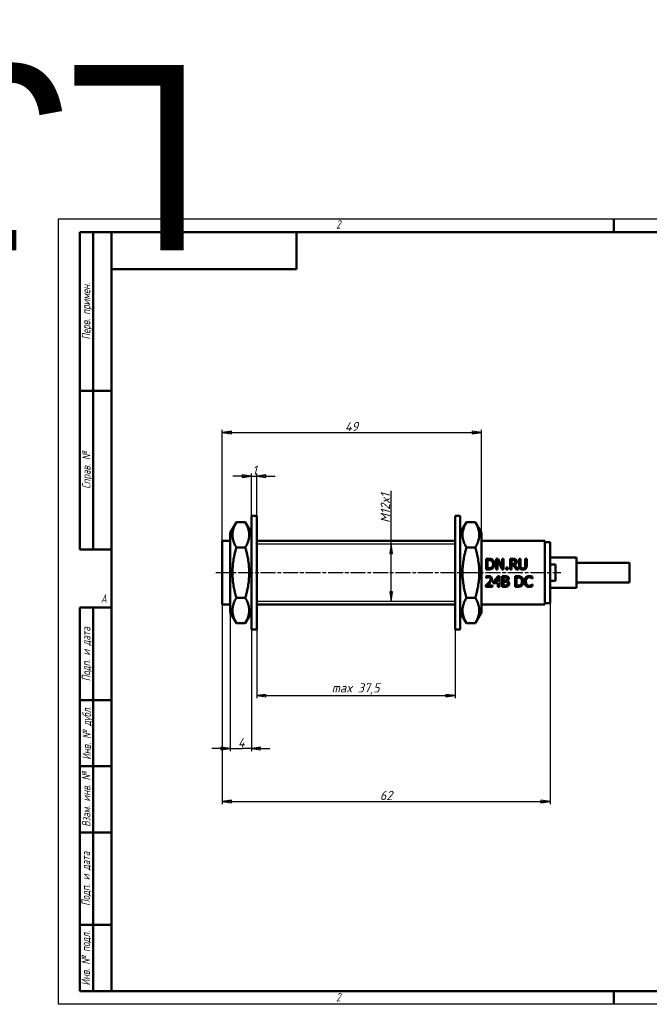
# Model space of a CAD drawing. Header units: millimetres. Extents: x -295 to 855, y -48 to 186.
# Tile 2 of 4: x -7 to 112, y 0 to 186. Entities that reach past the tile are written whole.
import ezdxf
from ezdxf.enums import TextEntityAlignment as Align

# ---------------------------------------------------------------- set-up
doc = ezdxf.new("R2018")
doc.units = ezdxf.units.MM
doc.header["$LTSCALE"] = 0.5
doc.linetypes.add('CHAIN', pattern=[0.7087, 0.4724, -0.0591, 0.1181, -0.0591])
for name, color, linetype, lineweight in [('Видимый контур (ГОСТ)', 7, 'Continuous', 50), ('Кромка (ГОСТ)', 7, 'Continuous', 50), ('Линия резьбы (ГОСТ)', 7, 'Continuous', 25), ('Обозначение (ГОСТ)', 7, 'Continuous', 25), ('Осевая линия (ГОСТ)', 7, 'Continuous', 25), ('Размер (ГОСТ)', 7, 'Continuous', 25), ('Эскизная геометрия (ГОСТ)', 7, 'Continuous', 50)]:
    doc.layers.add(name, color=color, linetype=linetype, lineweight=lineweight)
doc.styles.add('Альтернативный текст (ГОСТ)', font='arial.ttf', dxfattribs={"width": 0.8})
doc.styles.add('Обычный текст (ГОСТ)', font='GOST Common Italic.ttf')
doc.dimstyles.new('Обычный (ГОСТ)', dxfattribs={"dimscale": 0.5, "dimtxt": 3.5, "dimasz": 3.5, "dimexe": 1, "dimexo": 0, "dimgap": 0.5, "dimtad": 1, "dimtxsty": 'Обычный текст (ГОСТ)', "dimblk": 'Filled-1', "dimcen": 0.09, "dimdle": 15, "dimclrd": 256, "dimclre": 256, "dimclrt": 256, "dimazin": 2, "dimtfac": 0.714286, "dimtdec": 3, "dimtmove": 0, "dimatfit": 3, "dimfxl": 1, "dimtolj": 1, "dimlwd": 25, "dimlwe": 25, "dimarcsym": 0})

# ---------------------------------------------------------------- blocks, each defined once
blk = doc.blocks.new('Рамки ГОСТ - Рамка')
at = {"layer": 'Кромка (ГОСТ)', "lineweight": 25}
for p, q in [((0, 0), (0, 297)), ((0, 297), (420, 297)), ((420, 297), (420, 0)), ((420, 0), (0, 0))]:
    blk.add_line(p, q, dxfattribs=at)
at = {"layer": 'Кромка (ГОСТ)'}
for p, q in [((210, 292), (210, 297)), ((415, 292), (20, 292)), ((20, 292), (20, 5)), ((415, 5), (415, 292)), ((20, 5), (415, 5)), ((210, 5), (210, 0))]:
    blk.add_line(p, q, dxfattribs=at)
at = {"layer": 'Кромка (ГОСТ)', "char_height": 3.17, "attachment_point": 1, "style": 'Альтернативный текст (ГОСТ)'}
for s, insert, width in [('\\fGOST Common|b0|i1;{\\H3.1700;2}', (105, 296.5), 5.2328), ('\\fGOST Common|b0|i1;{\\H3.1700;1}', (315.02, 296.44), 5.2327), ('\\fGOST Common|b0|i1;{\\H3.1700;A}', (16, 155), 5.1335), ('\\fGOST Common|b0|i1;{\\H3.1700;A}', (416, 148.5), 5.0704), ('\\fGOST Common|b0|i1;{\\H3.1700;2}', (104.99, 4.3), 5.2328), ('\\fGOST Common|b0|i1;{\\H3.1700;1}', (315, 4.14), 6.6287), ('\\fGOST Common|b0|i1;{\\H3.1700;Формат А3}', (370, 4.39), 25.2103)]:
    blk.add_mtext(s, dxfattribs=dict(at, insert=insert, width=width))
blk = doc.blocks.new('ГОСТ - Доп. графы 1')
at = {"layer": 'Эскизная геометрия (ГОСТ)'}
for p, q in [((-12, 0), (-12, 145)), ((-12, 145), (0, 145)), ((-7, 145), (-7, 0)), ((-12, 110), (-7, 110)), ((-7, 110), (0, 110)), ((-12, 85), (-7, 85)), ((-7, 85), (0, 85)), ((-12, 60), (-7, 60)), ((-7, 60), (0, 60)), ((-12, 25), (-7, 25)), ((-7, 25), (0, 25)), ((0, 0), (-12, 0))]:
    blk.add_line(p, q, dxfattribs=at)
at = {"layer": 'Обозначение (ГОСТ)', "char_height": 3.17, "attachment_point": 5, "rotation": 90, "style": 'Альтернативный текст (ГОСТ)'}
for s, insert, width in [('\\fGOST Common|b0|i1;{\\H3.1700;Подп. и дата}', (-9.37, 127.41), 34.7679), ('\\fGOST Common|b0|i1;{\\H3.1700;Инв. № дубл.}', (-8.95, 97.55), 24.8438), ('\\fGOST Common|b0|i1;{\\H3.1700;Взам. инв. №}', (-9.58, 72.53), 24.8669), ('\\fGOST Common|b0|i1;{\\H3.1700;Подп. и дата}', (-9.5, 42.47), 35.1486), ('\\fGOST Common|b0|i1;{\\H3.1700;Инв. № подл.}', (-9.5, 12.41), 24.9618)]:
    blk.add_mtext(s, dxfattribs=dict(at, insert=insert, width=width))
at = {"layer": 'Обозначение (ГОСТ)', "lineweight": 30, "flags": 17}
for tag, p in [('Подп._и_дата_2', (-3.53, 127.51)), ('Инв._номер_дубликата', (-3.41, 97.47)), ('Взамен_инв._номера', (-3.46, 72.53)), ('Подп._и_дата_1', (-3.42, 42.35)), ('ИНВЕНТАРНЫЙ_НОМЕР', (-3.33, 12.68))]:
    blk.add_attdef(tag, text='', height=3.17, rotation=90, dxfattribs=at).set_placement(p, align=Align.MIDDLE_CENTER)
blk = doc.blocks.new('ГОСТ - Доп. графы 2')
at = {"layer": 'Эскизная геометрия (ГОСТ)'}
for p, q in [((-12, 0), (-12, 120)), ((-12, 120), (0, 120)), ((-7, 0), (-7, 120)), ((-12, 60), (0, 60)), ((0, 0), (-12, 0))]:
    blk.add_line(p, q, dxfattribs=at)
at = {"layer": 'Обозначение (ГОСТ)', "char_height": 3.17, "attachment_point": 5, "rotation": 90, "style": 'Альтернативный текст (ГОСТ)'}
for s, insert, width in [('\\fGOST Common|b0|i1;{\\H3.1700;Перв. примен.}', (-9.19, 90.05), 60.0143), ('\\fGOST Common|b0|i1;{\\H3.1700;Справ. №}', (-9.1, 30), 59.9357)]:
    blk.add_mtext(s, dxfattribs=dict(at, insert=insert, width=width))
at = {"layer": 'Обозначение (ГОСТ)', "lineweight": 30, "flags": 17}
for tag, p in [('Первичная_применяемость', (-3.65, 90.03)), ('Справочный_номер', (-3.55, 30.02))]:
    blk.add_attdef(tag, text='', height=3.17, rotation=90, dxfattribs=at).set_placement(p, align=Align.MIDDLE_CENTER)
blk = doc.blocks.new('ГОСТ - Доп. графы 3')
at = {"layer": 'Эскизная геометрия (ГОСТ)'}
for p, q in [((0, 0), (70, 0)), ((70, 0), (70, -14)), ((70, -14), (0, -14))]:
    blk.add_line(p, q, dxfattribs=at)
at = {"layer": 'Обозначение (ГОСТ)', "lineweight": 30}
blk.add_attdef('ОБОЗНАЧЕНИЕ', text='', height=5, rotation=180, dxfattribs=at).set_placement((34.94, -6.97), align=Align.MIDDLE_CENTER)
blk = doc.blocks.new('Filled-1')
at = {"color": 0}
for p, q in [((0, 0), (-1, 0.14)), ((-1, 0.14), (-1, -0.14)), ((-1, 0), (0, 0)), ((-1, -0.14), (0, 0))]:
    blk.add_line(p, q, dxfattribs=at)
at = {"color": 0, "flags": 128}
blk.add_lwpolyline([(-1, -0.14), (0, 0), (-1, 0.14), (-1, -0.14)], dxfattribs=at)
at = {"color": 0}
blk.add_solid([(-1, -0.14), (0, 0), (-1, 0.14), (-1, -0.14)], dxfattribs=at)
blk = doc.blocks.new('*D9')
at = {"layer": 'Defpoints', "color": 0, "linetype": 'Continuous', "transparency": 16777216}
for p in [(37.45, 70.85), (74.95, 70.85), (74.95, 58.35)]:
    blk.add_point(p, dxfattribs=at)
at = {"layer": 'Размер (ГОСТ)', "linetype": 'Continuous', "lineweight": 25, "transparency": 16777216}
for p, q in [((37.45, 70.85), (37.45, 57.85)), ((74.95, 70.85), (74.95, 57.85)), ((39.2, 58.35), (73.2, 58.35))]:
    blk.add_line(p, q, dxfattribs=at)
at = {"layer": 'Размер (ГОСТ)', "linetype": 'Continuous', "lineweight": 25, "transparency": 16777216, "xscale": 1.75, "yscale": 1.75, "zscale": 1.75, "rotation": 180}
blk.add_blockref('Filled-1', (37.45, 58.35), dxfattribs=at)
at = {"layer": 'Размер (ГОСТ)', "linetype": 'Continuous', "lineweight": 25, "transparency": 16777216, "xscale": 1.75, "yscale": 1.75, "zscale": 1.75}
blk.add_blockref('Filled-1', (74.95, 58.35), dxfattribs=at)
at = {"layer": 'Размер (ГОСТ)', "linetype": 'Continuous', "lineweight": 25, "transparency": 16777216, "insert": (51.62, 60.7), "char_height": 1.75, "attachment_point": 1, "style": 'Обычный текст (ГОСТ)'}
blk.add_mtext('\\A1;\\fGOST Common|b0|i1;{\\H1.7500;max 37,5}', dxfattribs=at)
blk = doc.blocks.new('*D10')
at = {"layer": 'Defpoints', "color": 0, "linetype": 'Continuous', "transparency": 16777216}
for p in [(37.45, 99.85), (36.45, 92.35), (37.45, 92.35)]:
    blk.add_point(p, dxfattribs=at)
at = {"layer": 'Размер (ГОСТ)', "linetype": 'Continuous', "lineweight": 25, "transparency": 16777216}
for p, q in [((34.7, 99.85), (32.95, 99.85)), ((36.45, 92.35), (36.45, 100.35)), ((36.45, 99.85), (37.45, 99.85)), ((37.45, 92.35), (37.45, 100.35)), ((39.2, 99.85), (40.95, 99.85))]:
    blk.add_line(p, q, dxfattribs=at)
at = {"layer": 'Размер (ГОСТ)', "linetype": 'Continuous', "lineweight": 25, "transparency": 16777216, "xscale": 1.75, "yscale": 1.75, "zscale": 1.75}
blk.add_blockref('Filled-1', (36.45, 99.85), dxfattribs=at)
at = {"layer": 'Размер (ГОСТ)', "linetype": 'Continuous', "lineweight": 25, "transparency": 16777216, "xscale": 1.75, "yscale": 1.75, "zscale": 1.75, "rotation": 180}
blk.add_blockref('Filled-1', (37.45, 99.85), dxfattribs=at)
at = {"layer": 'Размер (ГОСТ)', "linetype": 'Continuous', "lineweight": 25, "transparency": 16777216, "insert": (36.63, 101.85), "char_height": 1.75, "attachment_point": 1, "style": 'Обычный текст (ГОСТ)'}
blk.add_mtext('\\A1;1', dxfattribs=at)
blk = doc.blocks.new('*D11')
at = {"layer": 'Defpoints', "color": 0, "linetype": 'Continuous', "transparency": 16777216}
for p in [(32.45, 74.08), (36.45, 70.85), (36.45, 48.35)]:
    blk.add_point(p, dxfattribs=at)
at = {"layer": 'Размер (ГОСТ)', "linetype": 'Continuous', "lineweight": 25, "transparency": 16777216}
for p, q in [((32.45, 74.08), (32.45, 47.85)), ((36.45, 70.85), (36.45, 47.85)), ((30.7, 48.35), (28.95, 48.35)), ((32.45, 48.35), (34.2, 48.35)), ((34.2, 48.35), (34.7, 48.35)), ((36.45, 48.35), (34.7, 48.35)), ((38.2, 48.35), (39.95, 48.35))]:
    blk.add_line(p, q, dxfattribs=at)
at = {"layer": 'Размер (ГОСТ)', "linetype": 'Continuous', "lineweight": 25, "transparency": 16777216, "xscale": 1.75, "yscale": 1.75, "zscale": 1.75}
blk.add_blockref('Filled-1', (32.45, 48.35), dxfattribs=at)
at = {"layer": 'Размер (ГОСТ)', "linetype": 'Continuous', "lineweight": 25, "transparency": 16777216, "xscale": 1.75, "yscale": 1.75, "zscale": 1.75, "rotation": 180}
blk.add_blockref('Filled-1', (36.45, 48.35), dxfattribs=at)
at = {"layer": 'Размер (ГОСТ)', "linetype": 'Continuous', "lineweight": 25, "transparency": 16777216, "insert": (33.91, 50.35), "char_height": 1.75, "attachment_point": 1, "style": 'Обычный текст (ГОСТ)'}
blk.add_mtext('\\A1;4', dxfattribs=at)
blk = doc.blocks.new('*D12')
at = {"layer": 'Defpoints', "color": 0, "linetype": 'Continuous', "transparency": 16777216}
for p in [(79.95, 108.1), (30.95, 87.6), (79.95, 89.13)]:
    blk.add_point(p, dxfattribs=at)
at = {"layer": 'Размер (ГОСТ)', "linetype": 'Continuous', "lineweight": 25, "transparency": 16777216}
for p, q in [((30.95, 87.6), (30.95, 108.6)), ((32.7, 108.1), (78.2, 108.1)), ((79.95, 89.13), (79.95, 108.6))]:
    blk.add_line(p, q, dxfattribs=at)
at = {"layer": 'Размер (ГОСТ)', "linetype": 'Continuous', "lineweight": 25, "transparency": 16777216, "xscale": 1.75, "yscale": 1.75, "zscale": 1.75, "rotation": 180}
blk.add_blockref('Filled-1', (30.95, 108.1), dxfattribs=at)
at = {"layer": 'Размер (ГОСТ)', "linetype": 'Continuous', "lineweight": 25, "transparency": 16777216, "xscale": 1.75, "yscale": 1.75, "zscale": 1.75}
blk.add_blockref('Filled-1', (79.95, 108.1), dxfattribs=at)
at = {"layer": 'Размер (ГОСТ)', "linetype": 'Continuous', "lineweight": 25, "transparency": 16777216, "insert": (54.15, 110.1), "char_height": 1.75, "attachment_point": 1, "style": 'Обычный текст (ГОСТ)'}
blk.add_mtext('\\A1;49', dxfattribs=at)
blk = doc.blocks.new('*D13')
at = {"layer": 'Defpoints', "color": 0, "linetype": 'Continuous', "transparency": 16777216}
for p in [(30.95, 75.6), (92.95, 75.85), (92.95, 38.35)]:
    blk.add_point(p, dxfattribs=at)
at = {"layer": 'Размер (ГОСТ)', "linetype": 'Continuous', "lineweight": 25, "transparency": 16777216}
for p, q in [((30.95, 75.6), (30.95, 37.85)), ((92.95, 75.85), (92.95, 37.85)), ((32.7, 38.35), (91.2, 38.35))]:
    blk.add_line(p, q, dxfattribs=at)
at = {"layer": 'Размер (ГОСТ)', "linetype": 'Continuous', "lineweight": 25, "transparency": 16777216, "xscale": 1.75, "yscale": 1.75, "zscale": 1.75, "rotation": 180}
blk.add_blockref('Filled-1', (30.95, 38.35), dxfattribs=at)
at = {"layer": 'Размер (ГОСТ)', "linetype": 'Continuous', "lineweight": 25, "transparency": 16777216, "xscale": 1.75, "yscale": 1.75, "zscale": 1.75}
blk.add_blockref('Filled-1', (92.95, 38.35), dxfattribs=at)
at = {"layer": 'Размер (ГОСТ)', "linetype": 'Continuous', "lineweight": 25, "transparency": 16777216, "insert": (60.74, 40.35), "char_height": 1.75, "attachment_point": 1, "style": 'Обычный текст (ГОСТ)'}
blk.add_mtext('\\A1;62', dxfattribs=at)
blk = doc.blocks.new('*D14')
at = {"layer": 'Defpoints', "color": 0, "linetype": 'Continuous', "transparency": 16777216}
for p in [(62.9, 87), (63.71, 87), (63.71, 76.21)]:
    blk.add_point(p, dxfattribs=at)
at = {"layer": 'Размер (ГОСТ)', "linetype": 'Continuous', "lineweight": 25, "transparency": 16777216}
for p, q in [((62.9, 87), (62.9, 97.05)), ((62.9, 77.96), (62.9, 85.25))]:
    blk.add_line(p, q, dxfattribs=at)
at = {"layer": 'Размер (ГОСТ)', "linetype": 'Continuous', "lineweight": 25, "transparency": 16777216, "xscale": 1.75, "yscale": 1.75, "zscale": 1.75}
for p, rotation in [((62.9, 87), 90), ((62.9, 76.21), 270)]:
    blk.add_blockref('Filled-1', p, dxfattribs=dict(at, rotation=rotation))
at = {"layer": 'Размер (ГОСТ)', "linetype": 'Continuous', "lineweight": 25, "transparency": 16777216, "insert": (60.9, 89.95), "char_height": 1.75, "attachment_point": 1, "rotation": 90, "style": 'Обычный текст (ГОСТ)'}
blk.add_mtext('\\A1; \\fGOST Common|b0|i1;{\\H1.7500;M12x1}', dxfattribs=at)

msp = doc.modelspace()

# ---------------------------------------------------------------- linework, layer by layer
at = {"layer": 'Видимый контур (ГОСТ)'}
for p, q in [((36.451, 70.855), (36.451, 92.355)), ((36.451, 92.355), (37.451, 92.355)), ((37.451, 70.855), (37.451, 92.355)), ((74.951, 70.855), (74.951, 92.355)), ((74.951, 92.355), (75.951, 92.355)), ((75.951, 70.855), (75.951, 92.355)), ((32.451, 89.131), (33.606, 91.131)), ((33.606, 91.131), (35.296, 91.131)), ((36.451, 89.131), (35.296, 91.131)), ((75.951, 89.131), (77.106, 91.131)), ((77.106, 91.131), (78.796, 91.131)), ((79.951, 89.131), (78.796, 91.131)), ((30.951, 87.605), (30.951, 75.605)), ((32.451, 87.605), (30.951, 87.605)), ((32.451, 89.131), (32.451, 74.079)), ((37.451, 87.605), (74.951, 87.605)), ((79.951, 74.079), (79.951, 89.131)), ((79.951, 87.605), (91.951, 87.605)), ((91.951, 75.605), (91.951, 87.605)), ((33.606, 86.368), (35.296, 86.368)), ((77.106, 86.368), (78.796, 86.368)), ((91.951, 87.355), (92.951, 87.355)), ((92.951, 81.605), (92.951, 87.355)), ((81.299, 84.223), (80.843, 84.223)), ((80.843, 82.223), (80.843, 84.223)), ((81.109, 83.993), (81.109, 82.453)), ((81.109, 83.993), (81.312, 83.993)), ((83.086, 84.223), (82.709, 84.223)), ((82.709, 82.223), (82.709, 84.223)), ((83.842, 82.223), (82.957, 83.948)), ((82.957, 83.948), (82.957, 82.223)), ((83.086, 84.223), (83.892, 82.64)), ((84.14, 84.223), (83.892, 84.223)), ((83.892, 82.64), (83.892, 84.223)), ((84.14, 84.223), (84.14, 82.223)), ((85.894, 84.223), (85.378, 84.223)), ((85.378, 82.223), (85.378, 84.223)), ((85.644, 83.993), (85.908, 83.993)), ((85.644, 83.993), (85.644, 83.241)), ((87.061, 82.975), (87.061, 84.223)), ((87.326, 84.223), (87.061, 84.223)), ((87.326, 84.223), (87.326, 82.975)), ((88.508, 84.223), (88.242, 84.223)), ((88.242, 82.969), (88.242, 84.223)), ((88.508, 84.223), (88.508, 82.975)), ((92.951, 84.48), (97.951, 84.48)), ((97.951, 78.73), (97.951, 84.48)), ((80.843, 82.223), (81.304, 82.223)), ((81.312, 82.453), (81.109, 82.453)), ((82.709, 82.223), (82.957, 82.223)), ((83.842, 82.223), (84.14, 82.223)), ((84.918, 82.606), (84.597, 82.606)), ((84.597, 82.223), (84.597, 82.606)), ((84.597, 82.223), (84.918, 82.223)), ((84.918, 82.606), (84.918, 82.223)), ((85.378, 82.223), (85.644, 82.223)), ((85.877, 83.241), (85.644, 83.241)), ((85.644, 83.019), (85.949, 83.019)), ((85.644, 83.019), (85.644, 82.223)), ((86.581, 82.223), (85.949, 83.019)), ((86.215, 83.093), (86.926, 82.223)), ((86.581, 82.223), (86.926, 82.223)), ((92.951, 83.164), (93.951, 83.164)), ((93.951, 80.046), (93.951, 83.164)), ((97.951, 83.48), (107.951, 83.48)), ((107.951, 79.73), (107.951, 83.48)), ((80.829, 80.567), (80.829, 80.852)), ((80.829, 80.567), (80.843, 80.567)), ((82.195, 79.899), (83.09, 80.93)), ((83.078, 80.614), (82.406, 79.833)), ((83.078, 79.833), (83.078, 80.614)), ((83.336, 80.93), (83.09, 80.93)), ((83.336, 80.93), (83.336, 79.833)), ((83.845, 78.93), (83.845, 80.93)), ((84.375, 80.93), (83.845, 80.93)), ((84.111, 80.703), (84.365, 80.703)), ((84.111, 80.703), (84.111, 80.118)), ((84.412, 80.118), (84.111, 80.118)), ((84.827, 80.052), (84.827, 80.042)), ((86.78, 80.93), (86.325, 80.93)), ((86.325, 78.93), (86.325, 80.93)), ((86.591, 80.7), (86.591, 79.16)), ((86.591, 80.7), (86.793, 80.7)), ((89.573, 80.476), (89.594, 80.476)), ((89.594, 80.797), (89.594, 80.476)), ((92.951, 75.855), (92.951, 81.605)), ((92.951, 80.046), (93.951, 80.046)), ((80.787, 78.93), (80.787, 79.214)), ((80.787, 78.93), (82.02, 78.93)), ((82.02, 79.162), (81.038, 79.162)), ((82.02, 79.162), (82.02, 78.93)), ((82.195, 79.617), (82.195, 79.899)), ((82.195, 79.617), (83.078, 79.617)), ((83.078, 79.833), (82.406, 79.833)), ((83.078, 78.93), (83.078, 79.617)), ((83.078, 78.93), (83.336, 78.93)), ((83.574, 79.833), (83.336, 79.833)), ((83.336, 79.617), (83.574, 79.617)), ((83.336, 79.617), (83.336, 78.93)), ((83.574, 79.833), (83.574, 79.617)), ((83.845, 78.93), (84.419, 78.93)), ((84.111, 79.896), (84.412, 79.896)), ((84.111, 79.896), (84.111, 79.157)), ((84.326, 79.157), (84.111, 79.157)), ((86.325, 78.93), (86.785, 78.93)), ((86.793, 79.16), (86.591, 79.16)), ((89.594, 79.384), (89.574, 79.384)), ((89.594, 79.384), (89.594, 79.066)), ((92.951, 78.73), (97.951, 78.73)), ((97.951, 79.73), (107.951, 79.73)), ((33.606, 76.842), (35.296, 76.842)), ((77.106, 76.842), (78.796, 76.842)), ((32.451, 75.605), (30.951, 75.605)), ((37.451, 75.605), (74.951, 75.605)), ((79.951, 75.605), (91.951, 75.605)), ((91.951, 75.855), (92.951, 75.855)), ((32.451, 74.079), (33.606, 72.079)), ((36.451, 74.079), (35.296, 72.079)), ((75.951, 74.079), (77.106, 72.079)), ((79.951, 74.079), (78.796, 72.079)), ((33.606, 72.079), (35.296, 72.079)), ((36.451, 70.855), (37.451, 70.855)), ((74.951, 70.855), (75.951, 70.855)), ((77.106, 72.079), (78.796, 72.079))]:
    msp.add_line(p, q, dxfattribs=at)
for points in [[(33.606, 91.131), (32.231, 88.75), (33.606, 86.368)], [(35.296, 86.368), (36.671, 88.75), (35.296, 91.131)], [(77.106, 91.131), (75.731, 88.75), (77.106, 86.368)], [(78.796, 86.368), (80.171, 88.75), (78.796, 91.131)], [(33.606, 86.368), (32.231, 81.605), (33.606, 76.842)], [(35.296, 76.842), (36.671, 81.605), (35.296, 86.368)], [(77.106, 86.368), (75.731, 81.605), (77.106, 76.842)], [(78.796, 76.842), (80.171, 81.605), (78.796, 86.368)], [(33.606, 76.842), (32.231, 74.46), (33.606, 72.079)], [(35.296, 72.079), (36.671, 74.46), (35.296, 76.842)], [(77.106, 76.842), (75.731, 74.46), (77.106, 72.079)], [(78.796, 72.079), (80.171, 74.46), (78.796, 76.842)]]:
    msp.add_rational_spline(points, [1.02083452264, 1.17875817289, 1.02083452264], degree=2, dxfattribs=at)
for points, knots in [([(82.015, 84.064), (81.94, 84.113), (81.855, 84.149), (81.724, 84.186), (81.664, 84.201), (81.527, 84.215), (81.484, 84.218), (81.419, 84.221), (81.396, 84.222), (81.36, 84.223), (81.348, 84.223), (81.323, 84.223), (81.311, 84.223), (81.299, 84.223)], [-0.11421901, -0.11421901, -0.11421901, -0.11421901, -0.05588649, -0.05588649, -0.02693115, -0.02693115, -0.0143559, -0.0143559, -0.00737909, -0.00737909, -0.00369896, -0.00369896, 0, 0, 0, 0]), ([(81.312, 83.993), (81.471, 83.993), (81.563, 83.976), (81.694, 83.946), (81.769, 83.915), (81.84, 83.873)], [-0.040486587, -0.040486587, -0.040486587, -0.040486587, -0.02513991, -0.02513991, 0, 0, 0, 0]), ([(81.84, 83.873), (81.893, 83.841), (81.939, 83.802), (82.019, 83.708), (82.051, 83.655), (82.126, 83.482), (82.143, 83.353), (82.143, 83.225)], [-0.078296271, -0.078296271, -0.078296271, -0.078296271, -0.059318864, -0.059318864, -0.039833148, -0.039833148, 0, 0, 0, 0]), ([(82.42, 83.221), (82.42, 83.323), (82.411, 83.425), (82.366, 83.612), (82.334, 83.694), (82.231, 83.872), (82.158, 83.958), (82.049, 84.041), (82.032, 84.053), (82.015, 84.064)], [-0.10282662, -0.10282662, -0.10282662, -0.10282662, -0.07123069, -0.07123069, -0.04238143, -0.04238143, -0.0064008, -0.0064008, 0, 0, 0, 0]), ([(86.403, 84.118), (86.371, 84.138), (86.338, 84.155), (86.27, 84.184), (86.236, 84.194), (86.158, 84.209), (86.106, 84.215), (86.036, 84.22), (86.009, 84.221), (85.968, 84.222), (85.953, 84.223), (85.931, 84.223), (85.924, 84.223), (85.909, 84.223), (85.901, 84.223), (85.894, 84.223)], [-0.05211729, -0.05211729, -0.05211729, -0.05211729, -0.04068367, -0.04068367, -0.029759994, -0.029759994, -0.016943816, -0.016943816, -0.008879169, -0.008879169, -0.004528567, -0.004528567, -0.002261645, -0.002261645, 0, 0, 0, 0]), ([(85.908, 83.993), (85.962, 83.993), (86.041, 83.99), (86.15, 83.964), (86.19, 83.948), (86.226, 83.925)], [-0.033775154, -0.033775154, -0.033775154, -0.033775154, -0.013162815, -0.013162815, 0, 0, 0, 0]), ([(86.226, 83.925), (86.247, 83.91), (86.267, 83.894), (86.304, 83.849), (86.316, 83.826), (86.344, 83.763), (86.352, 83.711), (86.352, 83.659)], [-0.025731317, -0.025731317, -0.025731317, -0.025731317, -0.021764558, -0.021764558, -0.016660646, -0.016660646, 0, 0, 0, 0]), ([(86.629, 83.68), (86.629, 83.73), (86.625, 83.781), (86.599, 83.889), (86.578, 83.928), (86.53, 84.008), (86.486, 84.058), (86.421, 84.105), (86.412, 84.112), (86.403, 84.118)], [-0.039688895, -0.039688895, -0.039688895, -0.039688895, -0.033086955, -0.033086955, -0.024849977, -0.024849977, -0.003448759, -0.003448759, 0, 0, 0, 0]), ([(81.304, 82.223), (81.424, 82.223), (81.561, 82.229), (81.74, 82.262), (81.841, 82.286), (81.982, 82.365), (81.997, 82.374), (82.012, 82.384)], [-0.13433518, -0.13433518, -0.13433518, -0.13433518, -0.04870668, -0.04870668, -0.00520645, -0.00520645, 0, 0, 0, 0]), ([(81.864, 82.586), (81.828, 82.561), (81.79, 82.539), (81.693, 82.497), (81.645, 82.486), (81.522, 82.46), (81.414, 82.453), (81.312, 82.453)], [-0.042482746, -0.042482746, -0.042482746, -0.042482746, -0.037569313, -0.037569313, -0.030668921, -0.030668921, 0, 0, 0, 0]), ([(82.143, 83.225), (82.143, 83.135), (82.136, 83.042), (82.1, 82.897), (82.075, 82.823), (81.983, 82.684), (81.929, 82.63), (81.864, 82.586)], [-0.092531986, -0.092531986, -0.092531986, -0.092531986, -0.05061145, -0.05061145, -0.023463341, -0.023463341, 0, 0, 0, 0]), ([(82.012, 82.384), (82.076, 82.426), (82.133, 82.477), (82.245, 82.608), (82.288, 82.683), (82.378, 82.867), (82.41, 83.004), (82.42, 83.17), (82.42, 83.196), (82.42, 83.221)], [-0.085214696, -0.085214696, -0.085214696, -0.085214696, -0.070343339, -0.070343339, -0.051711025, -0.051711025, -0.007951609, -0.007951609, 0, 0, 0, 0]), ([(86.239, 83.345), (86.218, 83.324), (86.195, 83.306), (86.131, 83.272), (86.098, 83.264), (86.017, 83.246), (85.946, 83.241), (85.877, 83.241)], [-0.027790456, -0.027790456, -0.027790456, -0.027790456, -0.024838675, -0.024838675, -0.020622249, -0.020622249, 0, 0, 0, 0]), ([(86.215, 83.093), (86.298, 83.125), (86.374, 83.168), (86.48, 83.265), (86.528, 83.317), (86.603, 83.462), (86.621, 83.541), (86.629, 83.641), (86.629, 83.66), (86.629, 83.68)], [-0.095717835, -0.095717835, -0.095717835, -0.095717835, -0.056767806, -0.056767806, -0.031865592, -0.031865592, -0.006296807, -0.006296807, 0, 0, 0, 0]), ([(86.352, 83.659), (86.352, 83.622), (86.35, 83.583), (86.336, 83.509), (86.326, 83.478), (86.296, 83.411), (86.271, 83.375), (86.239, 83.345)], [-0.032052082, -0.032052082, -0.032052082, -0.032052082, -0.022847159, -0.022847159, -0.013677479, -0.013677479, 0, 0, 0, 0]), ([(87.061, 82.975), (87.061, 82.796), (87.083, 82.672), (87.137, 82.517), (87.173, 82.453), (87.232, 82.386), (87.242, 82.376), (87.252, 82.366)], [-0.053879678, -0.053879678, -0.053879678, -0.053879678, -0.026930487, -0.026930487, -0.004315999, -0.004315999, 0, 0, 0, 0]), ([(87.252, 82.366), (87.28, 82.337), (87.312, 82.312), (87.381, 82.268), (87.418, 82.249), (87.514, 82.212), (87.602, 82.187), (87.749, 82.181), (87.766, 82.181), (87.783, 82.181)], [-0.096159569, -0.096159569, -0.096159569, -0.096159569, -0.070545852, -0.070545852, -0.044306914, -0.044306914, -0.005085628, -0.005085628, 0, 0, 0, 0]), ([(87.412, 82.572), (87.38, 82.62), (87.359, 82.672), (87.337, 82.773), (87.329, 82.839), (87.326, 82.949), (87.326, 82.962), (87.326, 82.975)], [-0.071433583, -0.071433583, -0.071433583, -0.071433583, -0.033824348, -0.033824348, -0.004006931, -0.004006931, 0, 0, 0, 0]), ([(87.783, 82.408), (87.736, 82.408), (87.687, 82.412), (87.6, 82.431), (87.562, 82.445), (87.488, 82.487), (87.456, 82.515), (87.423, 82.556), (87.417, 82.564), (87.412, 82.572)], [-0.04252706, -0.04252706, -0.04252706, -0.04252706, -0.02832979, -0.02832979, -0.015992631, -0.015992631, -0.002828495, -0.002828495, 0, 0, 0, 0]), ([(88.156, 82.572), (88.14, 82.547), (88.12, 82.524), (88.074, 82.485), (88.047, 82.469), (87.969, 82.432), (87.904, 82.413), (87.807, 82.408), (87.795, 82.408), (87.783, 82.408)], [-0.056918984, -0.056918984, -0.056918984, -0.056918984, -0.043230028, -0.043230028, -0.02913018, -0.02913018, -0.003588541, -0.003588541, 0, 0, 0, 0]), ([(87.783, 82.181), (87.882, 82.181), (87.988, 82.191), (88.142, 82.242), (88.216, 82.276), (88.298, 82.348), (88.307, 82.357), (88.317, 82.366)], [-0.078144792, -0.078144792, -0.078144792, -0.078144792, -0.032776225, -0.032776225, -0.003912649, -0.003912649, 0, 0, 0, 0]), ([(88.242, 82.969), (88.242, 82.902), (88.239, 82.829), (88.221, 82.721), (88.208, 82.66), (88.166, 82.586), (88.161, 82.579), (88.156, 82.572)], [-0.062650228, -0.062650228, -0.062650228, -0.062650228, -0.025756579, -0.025756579, -0.002675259, -0.002675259, 0, 0, 0, 0]), ([(88.317, 82.366), (88.35, 82.397), (88.378, 82.432), (88.426, 82.51), (88.445, 82.552), (88.477, 82.65), (88.502, 82.752), (88.508, 82.936), (88.508, 82.956), (88.508, 82.975)], [-0.13705874, -0.13705874, -0.13705874, -0.13705874, -0.0971906, -0.0971906, -0.0564785, -0.0564785, -0.00602685, -0.00602685, 0, 0, 0, 0]), ([(81.341, 80.972), (81.253, 80.972), (81.166, 80.959), (81.05, 80.93), (80.941, 80.902), (80.846, 80.86), (80.837, 80.856), (80.829, 80.852)], [-0.10720688, -0.10720688, -0.10720688, -0.10720688, -0.03116028, -0.03116028, -0.00281588, -0.00281588, 0, 0, 0, 0]), ([(80.843, 80.567), (80.868, 80.584), (80.941, 80.636), (81.027, 80.673), (81.032, 80.675), (81.038, 80.677)], [-0.028243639, -0.028243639, -0.028243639, -0.028243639, -0.001782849, -0.001782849, 0, 0, 0, 0]), ([(81.038, 80.677), (81.113, 80.708), (81.203, 80.737), (81.308, 80.74), (81.315, 80.741), (81.321, 80.741)], [-0.031326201, -0.031326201, -0.031326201, -0.031326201, -0.002084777, -0.002084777, 0, 0, 0, 0]), ([(81.665, 80.408), (81.665, 80.358), (81.659, 80.309), (81.635, 80.211), (81.616, 80.164), (81.569, 80.072), (81.509, 79.966), (81.311, 79.741), (81.29, 79.718), (81.27, 79.695)], [-0.25232364, -0.25232364, -0.25232364, -0.25232364, -0.17368859, -0.17368859, -0.09256978, -0.09256978, -0.00941971, -0.00941971, 0, 0, 0, 0]), ([(81.321, 80.741), (81.363, 80.741), (81.405, 80.736), (81.484, 80.713), (81.52, 80.696), (81.557, 80.667), (81.562, 80.663), (81.566, 80.659)], [-0.026508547, -0.026508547, -0.026508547, -0.026508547, -0.014072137, -0.014072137, -0.001812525, -0.001812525, 0, 0, 0, 0]), ([(81.937, 80.423), (81.937, 80.491), (81.929, 80.56), (81.886, 80.685), (81.856, 80.739), (81.786, 80.82), (81.739, 80.867), (81.586, 80.943), (81.504, 80.962), (81.394, 80.971), (81.367, 80.972), (81.341, 80.972)], [-0.13909821, -0.13909821, -0.13909821, -0.13909821, -0.09717409, -0.09717409, -0.05908256, -0.05908256, -0.03306944, -0.03306944, -0.00795999, -0.00795999, 0, 0, 0, 0]), ([(81.566, 80.659), (81.581, 80.647), (81.594, 80.633), (81.617, 80.601), (81.627, 80.583), (81.647, 80.538), (81.662, 80.495), (81.665, 80.424), (81.665, 80.416), (81.665, 80.408)], [-0.047329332, -0.047329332, -0.047329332, -0.047329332, -0.034841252, -0.034841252, -0.021788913, -0.021788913, -0.002438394, -0.002438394, 0, 0, 0, 0]), ([(81.834, 80.023), (81.864, 80.076), (81.888, 80.132), (81.917, 80.231), (81.934, 80.295), (81.937, 80.4), (81.937, 80.412), (81.937, 80.423)], [-0.07523561, -0.07523561, -0.07523561, -0.07523561, -0.032122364, -0.032122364, -0.003448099, -0.003448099, 0, 0, 0, 0]), ([(84.365, 80.703), (84.442, 80.703), (84.52, 80.704), (84.643, 80.688), (84.687, 80.674), (84.728, 80.651)], [-0.037242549, -0.037242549, -0.037242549, -0.037242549, -0.014137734, -0.014137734, 0, 0, 0, 0]), ([(84.9, 80.849), (84.841, 80.882), (84.778, 80.904), (84.639, 80.926), (84.527, 80.929), (84.415, 80.93), (84.395, 80.93), (84.375, 80.93)], [-0.058716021, -0.058716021, -0.058716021, -0.058716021, -0.03341919, -0.03341919, -0.006026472, -0.006026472, 0, 0, 0, 0]), ([(84.719, 80.185), (84.665, 80.15), (84.624, 80.137), (84.553, 80.122), (84.487, 80.118), (84.412, 80.118)], [-0.036828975, -0.036828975, -0.036828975, -0.036828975, -0.022374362, -0.022374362, 0, 0, 0, 0]), ([(84.83, 80.442), (84.83, 80.401), (84.827, 80.358), (84.806, 80.283), (84.794, 80.26), (84.766, 80.22), (84.744, 80.201), (84.719, 80.185)], [-0.021355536, -0.021355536, -0.021355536, -0.021355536, -0.014890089, -0.014890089, -0.00906063, -0.00906063, 0, 0, 0, 0]), ([(84.728, 80.651), (84.747, 80.641), (84.763, 80.628), (84.794, 80.594), (84.803, 80.575), (84.825, 80.523), (84.83, 80.483), (84.83, 80.442)], [-0.020924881, -0.020924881, -0.020924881, -0.020924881, -0.017006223, -0.017006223, -0.01230178, -0.01230178, 0, 0, 0, 0]), ([(84.827, 80.052), (84.877, 80.076), (84.922, 80.106), (85.005, 80.183), (85.036, 80.227), (85.085, 80.321), (85.101, 80.379), (85.107, 80.453), (85.108, 80.466), (85.108, 80.48)], [-0.050145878, -0.050145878, -0.050145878, -0.050145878, -0.036843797, -0.036843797, -0.022672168, -0.022672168, -0.004101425, -0.004101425, 0, 0, 0, 0]), ([(85.202, 79.544), (85.202, 79.588), (85.198, 79.632), (85.18, 79.714), (85.168, 79.752), (85.117, 79.857), (85.074, 79.902), (84.996, 79.972), (84.939, 80.004), (84.86, 80.032), (84.844, 80.037), (84.827, 80.042)], [-0.050882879, -0.050882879, -0.050882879, -0.050882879, -0.04379233, -0.04379233, -0.0373231, -0.0373231, -0.025203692, -0.025203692, -0.005172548, -0.005172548, 0, 0, 0, 0]), ([(85.108, 80.48), (85.108, 80.528), (85.102, 80.576), (85.077, 80.665), (85.059, 80.703), (85.007, 80.775), (84.971, 80.806), (84.921, 80.838), (84.91, 80.844), (84.9, 80.849)], [-0.043512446, -0.043512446, -0.043512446, -0.043512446, -0.030249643, -0.030249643, -0.017955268, -0.017955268, -0.003516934, -0.003516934, 0, 0, 0, 0]), ([(87.497, 80.771), (87.42, 80.821), (87.334, 80.857), (87.186, 80.899), (87.079, 80.924), (86.834, 80.93), (86.807, 80.93), (86.78, 80.93)], [-0.17088415, -0.17088415, -0.17088415, -0.17088415, -0.07364958, -0.07364958, -0.00799046, -0.00799046, 0, 0, 0, 0]), ([(86.793, 80.7), (86.953, 80.7), (87.044, 80.683), (87.174, 80.653), (87.25, 80.622), (87.321, 80.58)], [-0.040087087, -0.040087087, -0.040087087, -0.040087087, -0.024878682, -0.024878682, 0, 0, 0, 0]), ([(87.321, 80.58), (87.375, 80.547), (87.423, 80.507), (87.505, 80.41), (87.537, 80.355), (87.609, 80.181), (87.625, 80.054), (87.625, 79.932)], [-0.076580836, -0.076580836, -0.076580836, -0.076580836, -0.057590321, -0.057590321, -0.038138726, -0.038138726, 0, 0, 0, 0]), ([(87.902, 79.929), (87.902, 80.029), (87.892, 80.13), (87.848, 80.317), (87.816, 80.4), (87.714, 80.577), (87.641, 80.662), (87.533, 80.746), (87.515, 80.759), (87.497, 80.771)], [-0.10020158, -0.10020158, -0.10020158, -0.10020158, -0.06900189, -0.06900189, -0.04109794, -0.04109794, -0.00673552, -0.00673552, 0, 0, 0, 0]), ([(88.326, 80.69), (88.248, 80.602), (88.191, 80.502), (88.123, 80.319), (88.085, 80.193), (88.077, 79.975), (88.077, 79.952), (88.077, 79.929)], [-0.15760391, -0.15760391, -0.15760391, -0.15760391, -0.06781909, -0.06781909, -0.00725612, -0.00725612, 0, 0, 0, 0]), ([(88.976, 80.966), (88.855, 80.966), (88.737, 80.947), (88.545, 80.869), (88.452, 80.817), (88.35, 80.716), (88.338, 80.703), (88.326, 80.69)], [-0.096556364, -0.096556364, -0.096556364, -0.096556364, -0.04324955, -0.04324955, -0.005247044, -0.005247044, 0, 0, 0, 0]), ([(88.354, 79.929), (88.354, 80.044), (88.366, 80.162), (88.42, 80.34), (88.453, 80.425), (88.516, 80.513), (88.524, 80.523), (88.532, 80.533)], [-0.083140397, -0.083140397, -0.083140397, -0.083140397, -0.032970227, -0.032970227, -0.003920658, -0.003920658, 0, 0, 0, 0]), ([(88.532, 80.533), (88.559, 80.564), (88.588, 80.593), (88.652, 80.643), (88.686, 80.664), (88.777, 80.708), (88.849, 80.732), (88.95, 80.739), (88.962, 80.739), (88.975, 80.739)], [-0.06527238, -0.06527238, -0.06527238, -0.06527238, -0.047563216, -0.047563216, -0.030355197, -0.030355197, -0.003709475, -0.003709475, 0, 0, 0, 0]), ([(88.975, 80.739), (89.039, 80.739), (89.106, 80.733), (89.193, 80.709), (89.255, 80.691), (89.332, 80.651), (89.34, 80.647), (89.347, 80.643)], [-0.085527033, -0.085527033, -0.085527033, -0.085527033, -0.026203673, -0.026203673, -0.002551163, -0.002551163, 0, 0, 0, 0]), ([(89.328, 80.914), (89.256, 80.936), (89.152, 80.962), (88.996, 80.966), (88.986, 80.966), (88.976, 80.966)], [-0.046942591, -0.046942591, -0.046942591, -0.046942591, -0.002919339, -0.002919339, 0, 0, 0, 0]), ([(89.594, 80.797), (89.527, 80.833), (89.441, 80.875), (89.341, 80.91), (89.334, 80.912), (89.328, 80.914)], [-0.031852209, -0.031852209, -0.031852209, -0.031852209, -0.002008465, -0.002008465, 0, 0, 0, 0]), ([(89.347, 80.643), (89.391, 80.619), (89.435, 80.592), (89.492, 80.546), (89.531, 80.514), (89.566, 80.483), (89.569, 80.48), (89.573, 80.476)], [-0.040508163, -0.040508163, -0.040508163, -0.040508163, -0.014055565, -0.014055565, -0.001453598, -0.001453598, 0, 0, 0, 0]), ([(81.27, 79.695), (81.111, 79.52), (80.962, 79.379), (80.81, 79.236), (80.799, 79.225), (80.787, 79.214)], [-0.064835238, -0.064835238, -0.064835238, -0.064835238, -0.005114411, -0.005114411, 0, 0, 0, 0]), ([(81.038, 79.162), (81.136, 79.254), (81.343, 79.442), (81.542, 79.655), (81.554, 79.668), (81.566, 79.681)], [-0.090303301, -0.090303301, -0.090303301, -0.090303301, -0.005438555, -0.005438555, 0, 0, 0, 0]), ([(81.566, 79.681), (81.74, 79.866), (81.809, 79.98), (81.824, 80.006), (81.829, 80.014), (81.834, 80.023)], [-0.0093131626, -0.0093131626, -0.0093131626, -0.0093131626, -0.0029470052, -0.0029470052, 0, 0, 0, 0]), ([(84.78, 79.241), (84.754, 79.224), (84.726, 79.21), (84.655, 79.182), (84.619, 79.176), (84.523, 79.161), (84.421, 79.157), (84.326, 79.157)], [-0.038919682, -0.038919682, -0.038919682, -0.038919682, -0.034549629, -0.034549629, -0.02838328, -0.02838328, 0, 0, 0, 0]), ([(84.412, 79.896), (84.542, 79.896), (84.598, 79.89), (84.673, 79.88), (84.719, 79.866), (84.762, 79.844)], [-0.022617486, -0.022617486, -0.022617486, -0.022617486, -0.014681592, -0.014681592, 0, 0, 0, 0]), ([(84.419, 78.93), (84.528, 78.93), (84.64, 78.938), (84.791, 78.977), (84.872, 79.006), (84.974, 79.077), (84.984, 79.084), (84.994, 79.092)], [-0.095036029, -0.095036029, -0.095036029, -0.095036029, -0.03833293, -0.03833293, -0.003952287, -0.003952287, 0, 0, 0, 0]), ([(84.762, 79.844), (84.792, 79.828), (84.82, 79.809), (84.874, 79.757), (84.887, 79.731), (84.917, 79.663), (84.924, 79.598), (84.924, 79.533)], [-0.029674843, -0.029674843, -0.029674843, -0.029674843, -0.025706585, -0.025706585, -0.02066054, -0.02066054, 0, 0, 0, 0]), ([(84.924, 79.533), (84.924, 79.497), (84.921, 79.461), (84.905, 79.39), (84.893, 79.365), (84.855, 79.304), (84.82, 79.27), (84.78, 79.241)], [-0.03035395, -0.03035395, -0.03035395, -0.03035395, -0.022851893, -0.022851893, -0.015061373, -0.015061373, 0, 0, 0, 0]), ([(84.994, 79.092), (85.024, 79.116), (85.051, 79.143), (85.1, 79.203), (85.122, 79.236), (85.161, 79.312), (85.194, 79.387), (85.201, 79.517), (85.202, 79.531), (85.202, 79.544)], [-0.10365062, -0.10365062, -0.10365062, -0.10365062, -0.07327922, -0.07327922, -0.0416803, -0.0416803, -0.0043307, -0.0043307, 0, 0, 0, 0]), ([(86.785, 78.93), (86.906, 78.93), (87.044, 78.936), (87.223, 78.97), (87.324, 78.993), (87.466, 79.074), (87.48, 79.082), (87.493, 79.091)], [-0.1401081, -0.1401081, -0.1401081, -0.1401081, -0.05016474, -0.05016474, -0.00490576, -0.00490576, 0, 0, 0, 0]), ([(87.346, 79.293), (87.31, 79.268), (87.272, 79.247), (87.174, 79.204), (87.126, 79.193), (87.003, 79.167), (86.896, 79.16), (86.793, 79.16)], [-0.042580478, -0.042580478, -0.042580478, -0.042580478, -0.037654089, -0.037654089, -0.030755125, -0.030755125, 0, 0, 0, 0]), ([(87.625, 79.932), (87.625, 79.842), (87.617, 79.75), (87.582, 79.609), (87.558, 79.534), (87.467, 79.394), (87.412, 79.338), (87.346, 79.293)], [-0.096161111, -0.096161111, -0.096161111, -0.096161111, -0.052731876, -0.052731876, -0.024715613, -0.024715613, 0, 0, 0, 0]), ([(87.493, 79.091), (87.555, 79.132), (87.61, 79.18), (87.709, 79.294), (87.752, 79.358), (87.829, 79.508), (87.887, 79.648), (87.901, 79.877), (87.902, 79.903), (87.902, 79.929)], [-0.17649489, -0.17649489, -0.17649489, -0.17649489, -0.12577878, -0.12577878, -0.07198298, -0.07198298, -0.00798148, -0.00798148, 0, 0, 0, 0]), ([(88.077, 79.929), (88.077, 79.777), (88.094, 79.624), (88.168, 79.404), (88.215, 79.294), (88.307, 79.181), (88.317, 79.169), (88.328, 79.157)], [-0.11912081, -0.11912081, -0.11912081, -0.11912081, -0.04614846, -0.04614846, -0.00504326, -0.00504326, 0, 0, 0, 0]), ([(88.328, 79.157), (88.364, 79.117), (88.404, 79.081), (88.492, 79.018), (88.539, 78.992), (88.634, 78.95), (88.695, 78.928), (88.804, 78.907), (88.836, 78.902), (88.886, 78.898), (88.903, 78.896), (88.929, 78.895), (88.937, 78.895), (88.954, 78.895), (88.963, 78.895), (88.971, 78.895)], [-0.095267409, -0.095267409, -0.095267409, -0.095267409, -0.069116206, -0.069116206, -0.043500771, -0.043500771, -0.020149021, -0.020149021, -0.010222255, -0.010222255, -0.005143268, -0.005143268, -0.002554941, -0.002554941, 0, 0, 0, 0]), ([(88.539, 79.324), (88.482, 79.392), (88.44, 79.471), (88.39, 79.61), (88.361, 79.71), (88.354, 79.89), (88.354, 79.909), (88.354, 79.929)], [-0.13095631, -0.13095631, -0.13095631, -0.13095631, -0.05658647, -0.05658647, -0.00595424, -0.00595424, 0, 0, 0, 0]), ([(88.975, 79.125), (88.933, 79.125), (88.893, 79.129), (88.812, 79.145), (88.774, 79.158), (88.695, 79.193), (88.629, 79.228), (88.554, 79.306), (88.546, 79.315), (88.539, 79.324)], [-0.087696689, -0.087696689, -0.087696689, -0.087696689, -0.06081611, -0.06081611, -0.034065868, -0.034065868, -0.003674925, -0.003674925, 0, 0, 0, 0]), ([(88.971, 78.895), (89.092, 78.895), (89.179, 78.905), (89.313, 78.948), (89.32, 78.95), (89.328, 78.953)], [-0.042548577, -0.042548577, -0.042548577, -0.042548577, -0.002445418, -0.002445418, 0, 0, 0, 0]), ([(89.362, 79.224), (89.313, 79.197), (89.261, 79.175), (89.176, 79.149), (89.14, 79.14), (89.076, 79.13), (89.056, 79.128), (89.026, 79.126), (89.016, 79.126), (89.001, 79.125), (88.995, 79.125), (88.985, 79.125), (88.98, 79.125), (88.975, 79.125)], [-0.049255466, -0.049255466, -0.049255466, -0.049255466, -0.025719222, -0.025719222, -0.012162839, -0.012162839, -0.006184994, -0.006184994, -0.003111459, -0.003111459, -0.001541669, -0.001541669, 0, 0, 0, 0]), ([(89.328, 78.953), (89.42, 78.982), (89.457, 79.003), (89.582, 79.061), (89.588, 79.064), (89.594, 79.066)], [-0.042195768, -0.042195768, -0.042195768, -0.042195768, -0.001983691, -0.001983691, 0, 0, 0, 0]), ([(89.574, 79.384), (89.551, 79.361), (89.522, 79.336), (89.477, 79.3), (89.441, 79.271), (89.375, 79.231), (89.369, 79.227), (89.362, 79.224)], [-0.051769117, -0.051769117, -0.051769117, -0.051769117, -0.023816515, -0.023816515, -0.002308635, -0.002308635, 0, 0, 0, 0])]:
    msp.add_open_spline(points, degree=3, knots=knots, dxfattribs=at)
at = {"layer": 'Линия резьбы (ГОСТ)'}
for p, q in [((74.951, 87.003), (37.451, 87.003)), ((37.451, 76.207), (74.951, 76.207))]:
    msp.add_line(p, q, dxfattribs=at)
at = {"layer": 'Осевая линия (ГОСТ)', "linetype": 'CHAIN', "ltscale": 11.993792}
msp.add_line((29.701, 81.605), (94.951, 81.605), dxfattribs=at)

# ---------------------------------------------------------------- block references
ref = msp.add_blockref('ГОСТ - Доп. графы 3', (10, 146), dxfattribs=dict(xscale=0.5, yscale=0.5, zscale=0.5))
lines = msp.add_mtext('LJ12A3-4-Z/EX', dxfattribs={"layer": 'Обозначение (ГОСТ)', "insert": (27.471, 142.516), "char_height": 35.06242, "attachment_point": 1, "rotation": 180})
ref.add_attrib('ОБОЗНАЧЕНИЕ', '', (27.471, 142.516)).embed_mtext(lines)
at = {"xscale": 0.5, "yscale": 0.5, "zscale": 0.5}
for name, p in [('Рамки ГОСТ - Рамка', (0, 0)), ('ГОСТ - Доп. графы 2', (10, 86)), ('ГОСТ - Доп. графы 1', (10, 2.5))]:
    msp.add_blockref(name, p, dxfattribs=at)

# ---------------------------------------------------------------- dimensions: what is measured, and where the dimension line sits
at = {"layer": 'Размер (ГОСТ)', "linetype": 'Continuous', "lineweight": 25}
for base, p1, p2, override, picture, middle in [((79.951, 108.105), (30.951, 87.605), (79.951, 89.131), {"dimgap": 0.5, "dimdec": 2, "dimtol": 0, "dimlim": 0, "dimtp": 0, "dimtm": 0, "dimtdec": 3, "dimtofl": 0, "dimatfit": 1}, '*D12', (55.451, 108.105)), ((92.951, 38.355), (30.951, 75.605), (92.951, 75.855), {"dimgap": 0.5, "dimdec": 2, "dimtol": 0, "dimlim": 0, "dimtp": 0, "dimtm": 0, "dimtdec": 3, "dimtofl": 0, "dimatfit": 1}, '*D13', (61.951, 38.355)), ((36.451, 48.355), (32.451, 74.079), (36.451, 70.855), {"dimgap": 0.5, "dimdec": 2, "dimtol": 0, "dimlim": 0, "dimtp": 0, "dimtm": 0, "dimtdec": 3, "dimtofl": 0}, '*D11', (34.451, 48.355))]:
    dim = msp.add_linear_dim(base=base, p1=p1, p2=p2, dimstyle='Обычный (ГОСТ)', override=override, dxfattribs=at)
    dim.commit()
    dim.dimension.update_dxf_attribs({"geometry": picture, "text_midpoint": middle, "dimtype": 160})
dim = msp.add_linear_dim(base=(37.451, 99.855), p1=(36.451, 92.355), p2=(37.451, 92.355), angle=180, dimstyle='Обычный (ГОСТ)', override={"dimgap": 0.5, "dimdec": 2, "dimtol": 0, "dimlim": 0, "dimtp": 0, "dimtm": 0, "dimtdec": 3, "dimtofl": 1, "dimatfit": 1}, dxfattribs=at)
dim.commit()
dim.dimension.update_dxf_attribs({"geometry": '*D10', "text_midpoint": (36.951, 99.855), "dimtype": 160})
for base, p1, p2, angle, text, override, picture, middle in [((62.905, 87.003), (63.713, 76.207), (63.713, 87.003), 270, ' \\fGOST Common|b0|i1;{\\H1.7500;M12x1}', {"dimgap": 0.5, "dimdec": 2, "dimse1": 1, "dimse2": 1, "dimtol": 0, "dimlim": 0, "dimtp": 0, "dimtm": 0, "dimtdec": 3, "dimtofl": 0, "dimatfit": 2}, '*D14', (62.905, 93.375)), ((74.951, 58.355), (37.451, 70.855), (74.951, 70.855), 180, '\\fGOST Common|b0|i1;{\\H1.7500;max <>}', {"dimgap": 0.5, "dimdec": 2, "dimtol": 0, "dimlim": 0, "dimtp": 0, "dimtm": 0, "dimtdec": 3, "dimtofl": 0, "dimatfit": 1}, '*D9', (56.201, 58.355))]:
    dim = msp.add_linear_dim(base=base, p1=p1, p2=p2, angle=angle, text=text, dimstyle='Обычный (ГОСТ)', override=override, dxfattribs=at)
    dim.commit()
    dim.dimension.update_dxf_attribs({"geometry": picture, "text_midpoint": middle, "dimtype": 160})

doc.saveas('drawing.dxf')
